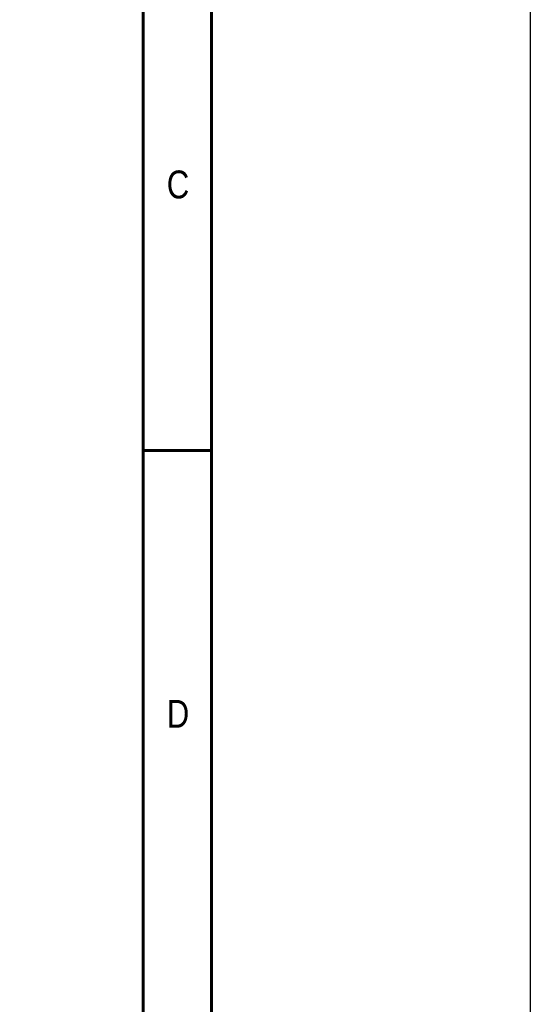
# Model space of a CAD drawing. Header units: millimetres. Extents: x 399 to 6233, y -1870 to 1602.
# Tile 87 of 164: x 5024 to 5132, y -1742 to -1535. Entities that reach past the tile are written whole.
import ezdxf
from ezdxf.enums import TextEntityAlignment as Align

# ---------------------------------------------------------------- set-up
doc = ezdxf.new("R2010")
doc.units = ezdxf.units.MM
doc.layers.add('BORDER', color=7, linetype='Continuous')
doc.styles.add('SEACAD_arial_ttf', font='arial.ttf', dxfattribs={"height": 0.2})

# ---------------------------------------------------------------- blocks, each defined once
blk = doc.blocks.new('A4橫')
at = {"layer": 'BORDER', "color": 123, "linetype": 'Continuous', "lineweight": 60, "ltscale": 25.4}
for p, q in [((4924.32, 1170.89), (4924.32, 1453.75)), ((4917.11, 1446.54), (4917.11, 1170.89)), ((4924.32, 1261.1), (4917.11, 1261.1))]:
    blk.add_line(p, q, dxfattribs=at)
at = {"layer": 'BORDER', "color": 60, "linetype": 'Continuous', "ltscale": 25.4, "style": 'SEACAD_arial_ttf', "width": 0.8}
for s, p in [('C', (4919.6, 1290.65)), ('D', (4919.6, 1234.81))]:
    blk.add_text(s, height=2.94, dxfattribs=at).set_placement(p, align=Align.TOP_LEFT)

msp = doc.modelspace()

# ---------------------------------------------------------------- linework, layer by layer
at = {"color": 4}
msp.add_lwpolyline([(4611.682, 905.937), (5131.682, 905.937), (5131.682, -1870.063), (4611.682, -1870.063)], close=True, dxfattribs=at)

# ---------------------------------------------------------------- block references
at = {"xscale": 2, "yscale": 2, "zscale": 2}
msp.add_blockref('A4橫', (-4784.176, -4147.703), dxfattribs=at)

doc.saveas('drawing.dxf')
